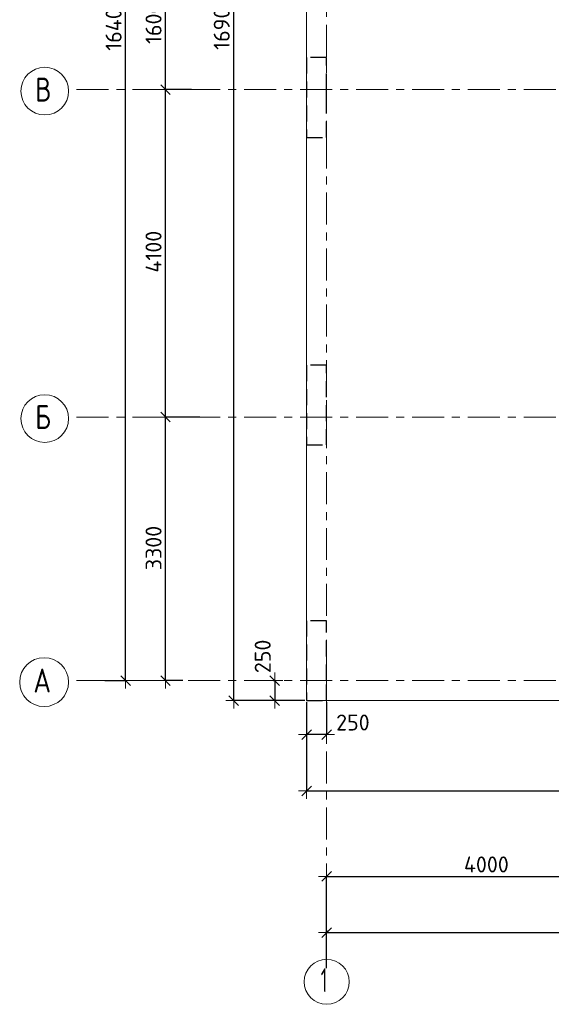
# Model space of a CAD drawing. Header units: metres. Extents: x -38 to 89, y -15 to 21.
# Tile 2 of 129: x -3.34 to 3.31, y -4.05 to 8.28. Entities that reach past the tile are written whole.
import ezdxf

# ---------------------------------------------------------------- set-up
doc = ezdxf.new("R2010")
doc.units = ezdxf.units.M
doc.header["$PDMODE"] = 65
for name, pattern in [('______11', [0.5, 0.4, -0.05, 0, -0.05]), ('______2', [0.27, 0.2, -0.07]), ('______5', [1.1, 0.8, -0.1, 0.1, -0.1])]:
    doc.linetypes.add(name, pattern=pattern)
for name, color, linetype, lineweight in [('XR$2$Осевая линия (1)', 7, '______5', 13), ('XR$2$Размерная линия (1)', 7, 'Continuous', 13), ('XR$3$Перекрытие (1)', 7, 'Continuous', 35), ('XR$4$Размерная линия (1)', 7, 'Continuous', 13)]:
    doc.layers.add(name, color=color, linetype=linetype, lineweight=lineweight)
doc.layers.add('XR$7$Стена_ бетон несущ.', color=7, linetype='Continuous', lineweight=70, true_color=0xb4b496)
doc.styles.add('ISOCPEUR', font='txt')
doc.dimstyles.new('DIMSTYLE_2', dxfattribs={"dimtxt": 0.2, "dimasz": 0.2, "dimexe": 0, "dimexo": 0, "dimgap": 0.1, "dimtad": 2, "dimdec": 0, "dimlfac": 1000, "dimrnd": 5, "dimzin": 12, "dimdsep": 46, "dimtxsty": 'ISOCPEUR', "dimblk1": 'ALL_ML_STRICH', "dimblk2": 'ALL_ML_STRICH', "dimsah": 1, "dimcen": 0, "dimclrd": 7, "dimclre": 256, "dimclrt": 7, "dimadec": 0, "dimazin": 0, "dimtfac": 1, "dimtdec": 0, "dimtix": 1, "dimtmove": 2, "dimatfit": 3, "dimfxl": 0, "dimtzin": 0, "dimlwd": 0, "dimlwe": -3, "dimarcsym": 0})
doc.dimstyles.new('DIMSTYLE_3', dxfattribs={"dimtxt": 0.2, "dimasz": 0.2, "dimexe": 0, "dimexo": 0, "dimgap": 0.1, "dimtad": 2, "dimdec": 0, "dimlfac": 1000, "dimrnd": 5, "dimzin": 12, "dimdsep": 46, "dimtxsty": 'ISOCPEUR', "dimblk1": 'ALL_ML_STRICH', "dimblk2": 'ALL_ML_STRICH', "dimsah": 1, "dimcen": 0, "dimclrd": 7, "dimclre": 256, "dimclrt": 7, "dimadec": 0, "dimazin": 0, "dimtfac": 1, "dimtdec": 0, "dimtix": 1, "dimtmove": 2, "dimatfit": 3, "dimfxl": 0, "dimtzin": 0, "dimlwd": 0, "dimlwe": -3, "dimarcsym": 0})
doc.dimstyles.new('DIMSTYLE_6', dxfattribs={"dimtxt": 0.2, "dimasz": 0.2, "dimexe": 0, "dimexo": 0, "dimgap": 0.1, "dimtad": 2, "dimdec": 0, "dimlfac": 1000, "dimrnd": 5, "dimzin": 12, "dimdsep": 46, "dimtxsty": 'ISOCPEUR', "dimblk1": 'ALL_ML_STRICH', "dimblk2": 'ALL_ML_STRICH', "dimsah": 1, "dimcen": 0, "dimclrd": 7, "dimclre": 256, "dimclrt": 7, "dimadec": 0, "dimazin": 0, "dimtfac": 1, "dimtdec": 0, "dimtix": 1, "dimtmove": 2, "dimatfit": 3, "dimfxl": 0, "dimtvp": 1.2, "dimtzin": 0, "dimlwd": 0, "dimlwe": -3, "dimarcsym": 0})

# ---------------------------------------------------------------- blocks, each defined once
blk = doc.blocks.new('ALL_ML_STRICH')
at = {"color": 0, "linetype": 'ByBlock', "lineweight": -2}
for p, q in [((-1, 0), (0.5, 0)), ((-0.3, -0.3), (0.3, 0.3)), ((0, -0.5), (0, 0.5))]:
    blk.add_line(p, q, dxfattribs=at)
blk = doc.blocks.new('*D5')
at = {"layer": 'DEFPOINTS', "color": 7, "linetype": 'Continuous', "lineweight": 13, "transparency": 33554687}
for p in [(-1.699, 16.4), (-2.294, 0), (-2.015, 0)]:
    blk.add_point(p, dxfattribs=at)
at = {"layer": 'XR$2$Размерная линия (1)', "color": 9, "linetype": 'Continuous', "lineweight": -2, "true_color": 0xc7c7c7, "transparency": 33554687}
for p, q in [((-1.719, 16.4), (-2.015, 16.4)), ((-2.274, 0), (-2.015, 0))]:
    blk.add_line(p, q, dxfattribs=at)
at = {"layer": 'XR$2$Размерная линия (1)', "color": 7, "linetype": 'Continuous', "lineweight": -2, "transparency": 33554687}
blk.add_line((-2.015, 0), (-2.015, 16.4), dxfattribs=at)
at = {"layer": 'XR$2$Размерная линия (1)', "color": 7, "linetype": 'Continuous', "lineweight": 13, "transparency": 33554687, "xscale": 0.2, "yscale": 0.2, "zscale": 0.2}
for p, rotation in [((-2.015, 16.4), 90), ((-2.015, 0), 270)]:
    blk.add_blockref('ALL_ML_STRICH', p, dxfattribs=dict(at, rotation=rotation))
at = {"layer": 'XR$2$Размерная линия (1)', "color": 7, "linetype": 'Continuous', "lineweight": 13, "transparency": 33554687, "insert": (-2.165, 8.22), "char_height": 0.2, "width": 1, "attachment_point": 5, "rotation": 90, "style": 'ISOCPEUR'}
blk.add_mtext('\\A1;{16400}', dxfattribs=at)
blk = doc.blocks.new('*D6')
at = {"layer": 'DEFPOINTS', "color": 7, "linetype": 'Continuous', "lineweight": 13, "transparency": 33554687}
for p in [(-1.064, 3.3), (-1.515, 0), (-1.28, 0)]:
    blk.add_point(p, dxfattribs=at)
at = {"layer": 'XR$2$Размерная линия (1)', "color": 9, "linetype": 'Continuous', "lineweight": -2, "true_color": 0xc7c7c7, "transparency": 33554687}
for p, q in [((-1.084, 3.3), (-1.515, 3.3)), ((-1.3, 0), (-1.515, 0))]:
    blk.add_line(p, q, dxfattribs=at)
at = {"layer": 'XR$2$Размерная линия (1)', "color": 7, "linetype": 'Continuous', "lineweight": -2, "transparency": 33554687}
blk.add_line((-1.515, 0), (-1.515, 3.3), dxfattribs=at)
at = {"layer": 'XR$2$Размерная линия (1)', "color": 7, "linetype": 'Continuous', "lineweight": 13, "transparency": 33554687, "xscale": 0.2, "yscale": 0.2, "zscale": 0.2}
for p, rotation in [((-1.515, 3.3), 90), ((-1.515, 0), 270)]:
    blk.add_blockref('ALL_ML_STRICH', p, dxfattribs=dict(at, rotation=rotation))
at = {"layer": 'XR$2$Размерная линия (1)', "color": 7, "linetype": 'Continuous', "lineweight": 13, "transparency": 33554687, "insert": (-1.665, 1.66), "char_height": 0.2, "width": 0.8, "attachment_point": 5, "rotation": 90, "style": 'ISOCPEUR'}
blk.add_mtext('\\A1;{3300}', dxfattribs=at)
blk = doc.blocks.new('*D7')
at = {"layer": 'DEFPOINTS', "color": 7, "linetype": 'Continuous', "lineweight": 13, "transparency": 33554687}
for p in [(-1.172, 7.4), (-1.515, 3.3), (-1.064, 3.3)]:
    blk.add_point(p, dxfattribs=at)
at = {"layer": 'XR$2$Размерная линия (1)', "color": 9, "linetype": 'Continuous', "lineweight": -2, "true_color": 0xc7c7c7, "transparency": 33554687}
for p, q in [((-1.192, 7.4), (-1.515, 7.4)), ((-1.084, 3.3), (-1.515, 3.3))]:
    blk.add_line(p, q, dxfattribs=at)
at = {"layer": 'XR$2$Размерная линия (1)', "color": 7, "linetype": 'Continuous', "lineweight": -2, "transparency": 33554687}
blk.add_line((-1.515, 3.3), (-1.515, 7.4), dxfattribs=at)
at = {"layer": 'XR$2$Размерная линия (1)', "color": 7, "linetype": 'Continuous', "lineweight": 13, "transparency": 33554687, "xscale": 0.2, "yscale": 0.2, "zscale": 0.2}
for p, rotation in [((-1.515, 7.4), 90), ((-1.515, 3.3), 270)]:
    blk.add_blockref('ALL_ML_STRICH', p, dxfattribs=dict(at, rotation=rotation))
at = {"layer": 'XR$2$Размерная линия (1)', "color": 7, "linetype": 'Continuous', "lineweight": 13, "transparency": 33554687, "insert": (-1.665, 5.37), "char_height": 0.2, "width": 0.8, "attachment_point": 5, "rotation": 90, "style": 'ISOCPEUR'}
blk.add_mtext('\\A1;{4100}', dxfattribs=at)
blk = doc.blocks.new('*D8')
at = {"layer": 'DEFPOINTS', "color": 7, "linetype": 'Continuous', "lineweight": 13, "transparency": 33554687}
for p in [(-1.253, 9), (-1.515, 7.4), (-1.172, 7.4)]:
    blk.add_point(p, dxfattribs=at)
at = {"layer": 'XR$2$Размерная линия (1)', "color": 9, "linetype": 'Continuous', "lineweight": -2, "true_color": 0xc7c7c7, "transparency": 33554687}
for p, q in [((-1.273, 9), (-1.515, 9)), ((-1.192, 7.4), (-1.515, 7.4))]:
    blk.add_line(p, q, dxfattribs=at)
at = {"layer": 'XR$2$Размерная линия (1)', "color": 7, "linetype": 'Continuous', "lineweight": -2, "transparency": 33554687}
blk.add_line((-1.515, 7.4), (-1.515, 9), dxfattribs=at)
at = {"layer": 'XR$2$Размерная линия (1)', "color": 7, "linetype": 'Continuous', "lineweight": 13, "transparency": 33554687, "xscale": 0.2, "yscale": 0.2, "zscale": 0.2}
for p, rotation in [((-1.515, 9), 90), ((-1.515, 7.4), 270)]:
    blk.add_blockref('ALL_ML_STRICH', p, dxfattribs=dict(at, rotation=rotation))
at = {"layer": 'XR$2$Размерная линия (1)', "color": 7, "linetype": 'Continuous', "lineweight": 13, "transparency": 33554687, "insert": (-1.665, 8.23), "char_height": 0.2, "width": 0.8, "attachment_point": 5, "rotation": 90, "style": 'ISOCPEUR'}
blk.add_mtext('\\A1;{1600}', dxfattribs=at)
blk = doc.blocks.new('*D12')
at = {"layer": 'DEFPOINTS', "color": 7, "linetype": 'Continuous', "lineweight": 13, "transparency": 33554687}
for p in [(0.5, -3.103), (0.5, -3.156), (61.6, -3.14)]:
    blk.add_point(p, dxfattribs=at)
at = {"layer": 'XR$2$Размерная линия (1)', "color": 9, "linetype": 'Continuous', "lineweight": -2, "true_color": 0xc7c7c7, "transparency": 33554687}
for p, q in [((0.5, -3.123), (0.5, -3.156)), ((61.6, -3.156), (61.6, -3.156))]:
    blk.add_line(p, q, dxfattribs=at)
at = {"layer": 'XR$2$Размерная линия (1)', "color": 7, "linetype": 'Continuous', "lineweight": -2, "transparency": 33554687}
blk.add_line((0.5, -3.156), (61.6, -3.156), dxfattribs=at)
at = {"layer": 'XR$2$Размерная линия (1)', "color": 7, "linetype": 'Continuous', "lineweight": 13, "transparency": 33554687, "xscale": 0.2, "yscale": 0.2, "zscale": 0.2, "rotation": 180}
blk.add_blockref('ALL_ML_STRICH', (0.5, -3.156), dxfattribs=at)
at = {"layer": 'XR$2$Размерная линия (1)', "color": 7, "linetype": 'Continuous', "lineweight": 13, "transparency": 33554687, "xscale": 0.2, "yscale": 0.2, "zscale": 0.2}
blk.add_blockref('ALL_ML_STRICH', (61.6, -3.156), dxfattribs=at)
at = {"layer": 'XR$2$Размерная линия (1)', "color": 7, "linetype": 'Continuous', "lineweight": 13, "transparency": 33554687, "insert": (31.1, -3.006), "char_height": 0.2, "width": 1, "attachment_point": 5, "style": 'ISOCPEUR'}
blk.add_mtext('\\A1;{61100}', dxfattribs=at)
blk = doc.blocks.new('*D13')
at = {"layer": 'DEFPOINTS', "color": 7, "linetype": 'Continuous', "lineweight": 13, "transparency": 33554687}
for p in [(0.5, -2.452), (4.5, -3.513), (0.5, -3.622)]:
    blk.add_point(p, dxfattribs=at)
at = {"layer": 'XR$2$Размерная линия (1)', "color": 9, "linetype": 'Continuous', "lineweight": -2, "true_color": 0xc7c7c7, "transparency": 33554687}
for p, q in [((0.5, -3.602), (0.5, -2.452)), ((4.5, -3.493), (4.5, -2.452))]:
    blk.add_line(p, q, dxfattribs=at)
at = {"layer": 'XR$2$Размерная линия (1)', "color": 7, "linetype": 'Continuous', "lineweight": -2, "transparency": 33554687}
blk.add_line((0.5, -2.452), (4.5, -2.452), dxfattribs=at)
at = {"layer": 'XR$2$Размерная линия (1)', "color": 7, "linetype": 'Continuous', "lineweight": 13, "transparency": 33554687, "xscale": 0.2, "yscale": 0.2, "zscale": 0.2, "rotation": 180}
blk.add_blockref('ALL_ML_STRICH', (0.5, -2.452), dxfattribs=at)
at = {"layer": 'XR$2$Размерная линия (1)', "color": 7, "linetype": 'Continuous', "lineweight": 13, "transparency": 33554687, "xscale": 0.2, "yscale": 0.2, "zscale": 0.2}
blk.add_blockref('ALL_ML_STRICH', (4.5, -2.452), dxfattribs=at)
at = {"layer": 'XR$2$Размерная линия (1)', "color": 7, "linetype": 'Continuous', "lineweight": 13, "transparency": 33554687, "insert": (2.5, -2.302), "char_height": 0.2, "width": 0.8, "attachment_point": 5, "style": 'ISOCPEUR'}
blk.add_mtext('\\A1;{4000}', dxfattribs=at)
blk = doc.blocks.new('*D156')
at = {"layer": 'DEFPOINTS', "color": 7, "linetype": 'Continuous', "lineweight": 13, "transparency": 33554687}
for p in [(0.25, -0.25), (32.675, -0.25), (0.25, -1.382)]:
    blk.add_point(p, dxfattribs=at)
at = {"layer": 'XR$4$Размерная линия (1)', "color": 9, "linetype": 'Continuous', "lineweight": -2, "true_color": 0xc7c7c7, "transparency": 33554687}
for p, q in [((0.25, -0.27), (0.25, -1.382)), ((32.675, -0.27), (32.675, -1.382))]:
    blk.add_line(p, q, dxfattribs=at)
at = {"layer": 'XR$4$Размерная линия (1)', "color": 7, "linetype": 'Continuous', "lineweight": -2, "transparency": 33554687}
blk.add_line((0.25, -1.382), (32.675, -1.382), dxfattribs=at)
at = {"layer": 'XR$4$Размерная линия (1)', "color": 7, "linetype": 'Continuous', "lineweight": 13, "transparency": 33554687, "xscale": 0.2, "yscale": 0.2, "zscale": 0.2, "rotation": 180}
blk.add_blockref('ALL_ML_STRICH', (0.25, -1.382), dxfattribs=at)
at = {"layer": 'XR$4$Размерная линия (1)', "color": 7, "linetype": 'Continuous', "lineweight": 13, "transparency": 33554687, "xscale": 0.2, "yscale": 0.2, "zscale": 0.2}
blk.add_blockref('ALL_ML_STRICH', (32.675, -1.382), dxfattribs=at)
at = {"layer": 'XR$4$Размерная линия (1)', "color": 7, "linetype": 'Continuous', "lineweight": 13, "transparency": 33554687, "insert": (16.463, -1.232), "char_height": 0.2, "width": 1, "attachment_point": 5, "style": 'ISOCPEUR'}
blk.add_mtext('\\A1;{32425}', dxfattribs=at)
blk = doc.blocks.new('*D161')
at = {"layer": 'DEFPOINTS', "color": 7, "linetype": 'Continuous', "lineweight": 13, "transparency": 33554687}
for p in [(-0.182, 0), (-0.149, 0), (0.25, -0.25)]:
    blk.add_point(p, dxfattribs=at)
at = {"layer": 'XR$4$Размерная линия (1)', "color": 9, "linetype": 'Continuous', "lineweight": -2, "true_color": 0xc7c7c7, "transparency": 33554687}
for p, q in [((-0.162, 0), (-0.149, 0)), ((0.23, -0.25), (-0.149, -0.25))]:
    blk.add_line(p, q, dxfattribs=at)
at = {"layer": 'XR$4$Размерная линия (1)', "color": 7, "linetype": 'Continuous', "lineweight": -2, "transparency": 33554687}
blk.add_line((-0.149, 0), (-0.149, -0.25), dxfattribs=at)
at = {"layer": 'XR$4$Размерная линия (1)', "color": 7, "linetype": 'Continuous', "lineweight": 13, "transparency": 33554687, "xscale": 0.2, "yscale": 0.2, "zscale": 0.2}
for p, rotation in [((-0.149, 0), 90), ((-0.149, -0.25), 270)]:
    blk.add_blockref('ALL_ML_STRICH', p, dxfattribs=dict(at, rotation=rotation))
at = {"layer": 'XR$4$Размерная линия (1)', "color": 7, "linetype": 'Continuous', "lineweight": 13, "transparency": 33554687, "insert": (-0.299, 0.303), "char_height": 0.2, "width": 0.6, "attachment_point": 5, "rotation": 90, "style": 'ISOCPEUR'}
blk.add_mtext('\\A1;{250}', dxfattribs=at)
blk = doc.blocks.new('*D162')
at = {"layer": 'DEFPOINTS', "color": 7, "linetype": 'Continuous', "lineweight": 13, "transparency": 33554687}
for p in [(0.25, -0.25), (0.5, -0.25), (0.5, -0.677)]:
    blk.add_point(p, dxfattribs=at)
at = {"layer": 'XR$4$Размерная линия (1)', "color": 9, "linetype": 'Continuous', "lineweight": -2, "true_color": 0xc7c7c7, "transparency": 33554687}
for p, q in [((0.25, -0.27), (0.25, -0.677)), ((0.5, -0.27), (0.5, -0.677))]:
    blk.add_line(p, q, dxfattribs=at)
at = {"layer": 'XR$4$Размерная линия (1)', "color": 7, "linetype": 'Continuous', "lineweight": -2, "transparency": 33554687}
blk.add_line((0.5, -0.677), (0.25, -0.677), dxfattribs=at)
at = {"layer": 'XR$4$Размерная линия (1)', "color": 7, "linetype": 'Continuous', "lineweight": 13, "transparency": 33554687, "xscale": 0.2, "yscale": 0.2, "zscale": 0.2}
for p, rotation in [((0.25, -0.677), 180), ((0.5, -0.677), 360)]:
    blk.add_blockref('ALL_ML_STRICH', p, dxfattribs=dict(at, rotation=rotation))
at = {"layer": 'XR$4$Размерная линия (1)', "color": 7, "linetype": 'Continuous', "lineweight": 13, "transparency": 33554687, "insert": (0.83, -0.525), "char_height": 0.2, "width": 0.6, "attachment_point": 5, "style": 'ISOCPEUR'}
blk.add_mtext('\\A1;{250}', dxfattribs=at)
blk = doc.blocks.new('*D163')
at = {"layer": 'DEFPOINTS', "color": 7, "linetype": 'Continuous', "lineweight": 13, "transparency": 33554687}
for p in [(0.25, 16.65), (-0.662, -0.25), (0.25, -0.25)]:
    blk.add_point(p, dxfattribs=at)
at = {"layer": 'XR$4$Размерная линия (1)', "color": 9, "linetype": 'Continuous', "lineweight": -2, "true_color": 0xc7c7c7, "transparency": 33554687}
for p, q in [((0.23, 16.65), (-0.662, 16.65)), ((0.23, -0.25), (-0.662, -0.25))]:
    blk.add_line(p, q, dxfattribs=at)
at = {"layer": 'XR$4$Размерная линия (1)', "color": 7, "linetype": 'Continuous', "lineweight": -2, "transparency": 33554687}
blk.add_line((-0.662, -0.25), (-0.662, 16.65), dxfattribs=at)
at = {"layer": 'XR$4$Размерная линия (1)', "color": 7, "linetype": 'Continuous', "lineweight": 13, "transparency": 33554687, "xscale": 0.2, "yscale": 0.2, "zscale": 0.2}
for p, rotation in [((-0.662, 16.65), 90), ((-0.662, -0.25), 270)]:
    blk.add_blockref('ALL_ML_STRICH', p, dxfattribs=dict(at, rotation=rotation))
at = {"layer": 'XR$4$Размерная линия (1)', "color": 7, "linetype": 'Continuous', "lineweight": 13, "transparency": 33554687, "insert": (-0.812, 8.23), "char_height": 0.2, "width": 1, "attachment_point": 5, "rotation": 90, "style": 'ISOCPEUR'}
blk.add_mtext('\\A1;{16900}', dxfattribs=at)

msp = doc.modelspace()

# ---------------------------------------------------------------- linework, layer by layer
at = {"layer": 'XR$2$Осевая линия (1)', "color": 253, "linetype": '______11', "lineweight": 13, "true_color": 0xa0a0a0, "transparency": 33554687}
for p, q in [((0.5, -3.39), (0.5, 19.78)), ((-2.63, 7.4), (62.6, 7.4)), ((-2.63, 3.3), (62.6, 3.3)), ((-2.63, 0), (62.6, 0))]:
    msp.add_line(p, q, dxfattribs=at)
at = {"layer": 'XR$2$Осевая линия (1)', "color": 7, "linetype": 'Continuous', "lineweight": 13, "transparency": 33554687}
for centre, radius in [((-3.0262, 7.3805), 0.2988), ((-3.0262, 3.2805), 0.2988), ((-3.0342, -0.0195), 0.3058), ((0.5019, -3.7714), 0.2819)]:
    msp.add_circle(centre, radius, dxfattribs=at)
at = {"layer": 'XR$3$Перекрытие (1)', "color": 7, "linetype": 'Continuous', "lineweight": 13, "transparency": 33554687}
for p, q in [((0.25, 16.65), (0.25, -0.25)), ((0.25, -0.25), (13.6501, -0.2501))]:
    msp.add_line(p, q, dxfattribs=at)
at = {"layer": 'XR$7$Стена_ бетон несущ.', "color": 253, "linetype": '______2', "lineweight": -3, "true_color": 0xa0a0a0, "transparency": 33554687}
for p, q in [((0.5, 7.7999), (0.25, 7.7999)), ((0.25, 7.7999), (0.25, 7.7999)), ((0.25, 7.7999), (0.25, 6.7999)), ((0.5, 7.4), (0.5, 7.7999)), ((0.5, 7.2), (0.5, 7.4)), ((0.5, 6.7999), (0.5, 7.2)), ((0.25, 6.7999), (0.5, 6.7999)), ((0.5, 3.95), (0.25, 3.95)), ((0.25, 3.95), (0.25, 3.95)), ((0.25, 3.95), (0.25, 2.95)), ((0.5, 2.95), (0.5, 3.95)), ((0.25, 2.95), (0.5, 2.95)), ((0.5, 0.75), (0.25, 0.75)), ((0.25, 0.75), (0.25, -0.25)), ((0.5, 0), (0.5, 0.75)), ((0.5, -0.25), (0.5, 0)), ((0.25, -0.25), (0.5, -0.25))]:
    msp.add_line(p, q, dxfattribs=at)

# ---------------------------------------------------------------- texts
at = {"layer": 'XR$2$Осевая линия (1)', "color": 7, "linetype": 'Continuous', "lineweight": 13, "transparency": 33554687, "char_height": 0.3, "attachment_point": 7, "style": 'ISOCPEUR'}
for s, insert, width in [('\\W0.80;В', (-3.1462, 7.25), 0.359833), ('\\W0.80;Б', (-3.1462, 3.15), 0.359833), ('\\W0.82;А', (-3.1692, -0.15), 0.392646), ('\\W0.56;1', (0.4269, -3.9019), 0.233333)]:
    msp.add_mtext(s, dxfattribs=dict(at, insert=insert, width=width))

# ---------------------------------------------------------------- dimensions: what is measured, and where the dimension line sits
at = {"layer": 'XR$2$Размерная линия (1)', "color": 7, "linetype": 'Continuous', "lineweight": 13, "transparency": 33554687}
for base, p1, p2, dimstyle, picture, middle in [((-2.0153, 16.4), (-2.2738, 0), (-1.7186, 16.4), 'DIMSTYLE_2', '*D5', (-2.1653, 8.22)), ((-1.5153, 9), (-1.1919, 7.4), (-1.2732, 9), 'DIMSTYLE_3', '*D8', (-1.6653, 8.23)), ((-1.5153, 7.4), (-1.0835, 3.3), (-1.1919, 7.4), 'DIMSTYLE_3', '*D7', (-1.6653, 5.37)), ((-1.5153, 3.3), (-1.3003, 0), (-1.0835, 3.3), 'DIMSTYLE_3', '*D6', (-1.6653, 1.66))]:
    dim = msp.add_linear_dim(base=base, p1=p1, p2=p2, angle=90, dimstyle=dimstyle, override={"dimpost": '<>', "dimclrd": 7, "dimclre": 9, "dimclrt": 7, "dimlwd": 0, "dimlwe": 65533}, dxfattribs=at)
    dim.commit()
    dim.dimension.update_dxf_attribs({"geometry": picture, "text_midpoint": middle, "dimtype": 160})
for base, p1, p2, picture, middle in [((4.5, -2.452), (0.5, -3.6015), (4.5, -3.4932), '*D13', (2.5, -2.302)), ((61.6, -3.1563), (0.5, -3.1233), (61.6, -3.1563), '*D12', (31.1, -3.0063))]:
    dim = msp.add_linear_dim(base=base, p1=p1, p2=p2, dimstyle='DIMSTYLE_3', override={"dimpost": '<>', "dimclrd": 7, "dimclre": 9, "dimclrt": 7, "dimlwd": 0, "dimlwe": 65533}, dxfattribs=at)
    dim.commit()
    dim.dimension.update_dxf_attribs({"geometry": picture, "text_midpoint": middle, "dimtype": 160})
at = {"layer": 'XR$4$Размерная линия (1)', "color": 7, "linetype": 'Continuous', "lineweight": 13, "transparency": 33554687}
for base, p1, p2, angle, dimstyle, picture, middle in [((-0.6621, 16.65), (0.23, -0.25), (0.23, 16.65), 90, 'DIMSTYLE_3', '*D163', (-0.8121, 8.23)), ((-0.1485, -0.25), (-0.1617, 0), (0.23, -0.25), 270, 'DIMSTYLE_6', '*D161', (-0.2989, 0.3028)), ((0.25, -0.6768), (0.5, -0.27), (0.25, -0.27), 180, 'DIMSTYLE_6', '*D162', (0.8301, -0.5251))]:
    dim = msp.add_linear_dim(base=base, p1=p1, p2=p2, angle=angle, dimstyle=dimstyle, override={"dimpost": '<>', "dimclrd": 7, "dimclre": 9, "dimclrt": 7, "dimlwd": 0, "dimlwe": 65533}, dxfattribs=at)
    dim.commit()
    dim.dimension.update_dxf_attribs({"geometry": picture, "text_midpoint": middle, "dimtype": 160})
dim = msp.add_linear_dim(base=(32.675, -1.3822), p1=(0.25, -0.27), p2=(32.675, -0.2702), dimstyle='DIMSTYLE_3', override={"dimpost": '<>', "dimclrd": 7, "dimclre": 9, "dimclrt": 7, "dimlwd": 0, "dimlwe": 65533}, dxfattribs=at)
dim.commit()
dim.dimension.update_dxf_attribs({"geometry": '*D156', "text_midpoint": (16.4625, -1.2322), "dimtype": 160})

doc.saveas('drawing.dxf')
